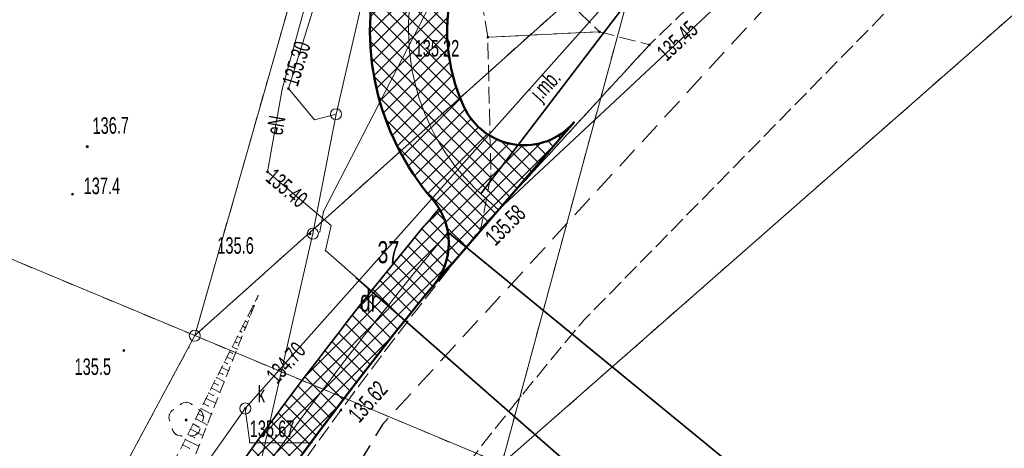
# Model space of a CAD drawing. Extents: x 6456700 to 6518119, y 5963420 to 5980059.
# Tile 77 of 256: x 6512145 to 6512189, y 5964476 to 5964495. Entities that reach past the tile are written whole.
import ezdxf
from ezdxf.enums import TextEntityAlignment as Align

# ---------------------------------------------------------------- set-up
doc = ezdxf.new("R2010")
doc.units = 0
doc.header["$MEASUREMENT"] = 0
for name, pattern in [('L_0_03', [1, 0.5, -0.5]), ('L_0_04', [1.5, 1, -0.5]), ('L_0_52', [1, 0.75, -0.25]), ('L_0_5A', [0.75, 0.5, -0.25])]:
    doc.linetypes.add(name, pattern=pattern)
doc.layers.get('0').update_dxf_attribs({"color": 2, "linetype": 'CONTINUOUS', "lineweight": 5})
for name, color, linetype, lineweight in [('000_Inne__niezydentyfikowane_', 7, 'CONTINUOUS', 18), ('18mm Kreska ciągła', 7, 'CONTINUOUS', 18), ('202_punkt_graniczny', 7, 'CONTINUOUS', 18), ('210_oznaczenie_konturu_uzytku_gruntowego', 96, 'CONTINUOUS', 18), ('211_numer_dzialki_ewidencyjnej', 7, 'CONTINUOUS', 18), ('218_kontur_uzytku_gruntowego', 96, 'L_0_03', 18), ('219_dzialka_ewidencyjna', 7, 'CONTINUOUS', 18), ('35mm Ciągła', 7, 'CONTINUOUS', 35), ('50mm Kreska ciągła', 7, 'CONTINUOUS', 50), ('9mm Kreska ciągła', 252, 'CONTINUOUS', 9), ('drzewo_lisciaste', 7, 'CONTINUOUS', 18), ('jezdnia', 7, 'CONTINUOUS', 18), ('jezdnia_Atr17', 7, 'CONTINUOUS', 18), ('obudowa_ochronna_przewodu', 7, 'CONTINUOUS', 18), ('ogrodzenie_trwale', 7, 'CONTINUOUS', 18), ('pikieta_naturalna', 7, 'CONTINUOUS', 18), ('pikieta_naturalna_Atr2', 7, 'CONTINUOUS', 18), ('pikieta_sztuczna', 7, 'CONTINUOUS', 18), ('pikieta_sztuczna_Atr2', 7, 'CONTINUOUS', 18), ('przewod_elektroenergetyczny_podziemny', 7, 'CONTINUOUS', 18), ('przewod_elektroenergetyczny_podziemny_Atr1', 7, 'CONTINUOUS', 18), ('przewod_elektroenergetyczny_sredniego_napiecia', 7, 'CONTINUOUS', 18), ('przewod_kanalizacyjny', 7, 'CONTINUOUS', 18), ('rzedna', 7, 'CONTINUOUS', 18), ('rzedna_Atr2', 7, 'CONTINUOUS', 18), ('skarpa_nieumocniona', 7, 'CONTINUOUS', 18), ('slup_przewodow_napowietrznych', 7, 'CONTINUOUS', 18), ('studnia_kanalizacyjna', 7, 'CONTINUOUS', 18), ('studnia_kanalizacyjna_Atr17', 7, 'CONTINUOUS', 18), ('Zakres', 7, 'CONTINUOUS', 18)]:
    doc.layers.add(name, color=color, linetype=linetype, lineweight=lineweight)
doc.styles.get("Standard").update_dxf_attribs({"font": 'txt', "width": 0.75})

# ---------------------------------------------------------------- blocks, each defined once
blk = doc.blocks.new('mdcp_nowa')
at = {"layer": 'drzewo_lisciaste', "linetype": 'Continuous', "lineweight": 18}
blk.add_hatch(color=94, dxfattribs=at).paths.add_polyline_path([(6494883.43, 5980927.75, 1), (6494883.43, 5980927.85, 1)])
at = {"layer": 'pikieta_naturalna', "linetype": 'Continuous', "lineweight": 18}
for points in [[(6494878.95, 5980940.135, 1), (6494878.95, 5980940.225, 1)], [(6494878.28, 5980937.985, 1), (6494878.28, 5980938.075, 1)], [(6494889.04, 5980936.185, 1), (6494889.04, 5980936.275, 1)], [(6494880.6, 5980930.905, 1), (6494880.6, 5980930.995, 1)]]:
    blk.add_hatch(color=18, dxfattribs=at).paths.add_polyline_path(points)
at = {"layer": 'pikieta_sztuczna', "linetype": 'Continuous', "lineweight": 18}
for points in [[(6494897.1, 5980945.095, 1), (6494897.1, 5980945.185, 1)], [(6494902.16, 5980945.335, 1), (6494902.16, 5980945.425, 1)], [(6494904.42, 5980944.745, 1), (6494904.42, 5980944.835, 1)], [(6494896.79, 5980936.425, 1), (6494896.79, 5980936.515, 1)], [(6494890.44, 5980928.205, 1), (6494890.44, 5980928.295, 1)]]:
    blk.add_hatch(color=18, dxfattribs=at).paths.add_polyline_path(points)
at = {"layer": 'rzedna', "linetype": 'Continuous', "lineweight": 18}
for color, points in [(1, [(6494888.07, 5980942.765, 1), (6494888.07, 5980942.855, 1)]), (1, [(6494887.12, 5980938.995, 1), (6494887.12, 5980939.085, 1)]), (18, [(6494888.23, 5980930.675, 1), (6494888.23, 5980930.765, 1)]), (34, [(6494886.11, 5980928.275, 1), (6494886.11, 5980928.365, 1)])]:
    blk.add_hatch(color=color, dxfattribs=at).paths.add_polyline_path(points)
at = {"layer": '000_Inne__niezydentyfikowane_', "linetype": 'Continuous', "lineweight": 18, "flags": 128}
for points in [[(6494886.35, 5980932.75), (6494886.38, 5980932.73)], [(6494886.46, 5980932.98), (6494886.51, 5980932.96)], [(6494886.11, 5980932.28), (6494886.16, 5980932.26)], [(6494886.23, 5980932.52), (6494886.31, 5980932.47)], [(6494885.87, 5980931.82), (6494885.95, 5980931.78)], [(6494885.99, 5980932.05), (6494886.12, 5980931.98)], [(6494885.64, 5980931.35), (6494885.73, 5980931.3)], [(6494885.75, 5980931.58), (6494885.93, 5980931.5)], [(6494885.4, 5980930.88), (6494885.52, 5980930.82)], [(6494885.52, 5980931.12), (6494885.73, 5980931.01)], [(6494885.16, 5980930.42), (6494885.3, 5980930.35)], [(6494885.28, 5980930.65), (6494885.54, 5980930.52)], [(6494884.93, 5980929.95), (6494885.09, 5980929.87)], [(6494885.04, 5980930.18), (6494885.35, 5980930.03)], [(6494884.81, 5980929.72), (6494885.15, 5980929.54)], [(6494884.57, 5980929.25), (6494884.96, 5980929.05)], [(6494884.69, 5980929.48), (6494884.87, 5980929.39)], [(6494884.33, 5980928.78), (6494884.77, 5980928.56)], [(6494884.45, 5980929.02), (6494884.66, 5980928.91)], [(6494884.1, 5980928.32), (6494884.58, 5980928.07)], [(6494884.22, 5980928.55), (6494884.44, 5980928.43)], [(6494883.86, 5980927.85), (6494884.38, 5980927.58)], [(6494883.98, 5980928.08), (6494884.23, 5980927.96)], [(6494883.62, 5980927.38), (6494884.19, 5980927.1)], [(6494883.74, 5980927.62), (6494884.01, 5980927.48)], [(6494883.39, 5980926.92), (6494884, 5980926.61)], [(6494883.51, 5980927.15), (6494883.8, 5980927)], [(6494883.27, 5980926.68), (6494883.58, 5980926.52)]]:
    blk.add_lwpolyline(points, dxfattribs=at)
at = {"layer": '000_Inne__niezydentyfikowane_'}
for p in [(6494886.35, 5980932.75), (6494886.38, 5980932.73), (6494886.46, 5980932.98), (6494886.51, 5980932.96), (6494886.11, 5980932.28), (6494886.16, 5980932.26), (6494886.23, 5980932.52), (6494886.31, 5980932.47), (6494885.87, 5980931.82), (6494885.95, 5980931.78), (6494885.99, 5980932.05), (6494886.12, 5980931.98), (6494885.64, 5980931.35), (6494885.73, 5980931.3), (6494885.75, 5980931.58), (6494885.93, 5980931.5), (6494885.4, 5980930.88), (6494885.52, 5980931.12), (6494885.73, 5980931.01), (6494885.16, 5980930.42), (6494885.28, 5980930.65), (6494885.52, 5980930.82), (6494885.54, 5980930.52), (6494884.93, 5980929.95), (6494885.04, 5980930.18), (6494885.3, 5980930.35), (6494885.35, 5980930.03), (6494884.81, 5980929.72), (6494885.09, 5980929.87), (6494885.15, 5980929.54), (6494884.57, 5980929.25), (6494884.69, 5980929.48), (6494884.87, 5980929.39), (6494884.33, 5980928.78), (6494884.45, 5980929.02), (6494884.66, 5980928.91), (6494884.96, 5980929.05), (6494884.1, 5980928.32), (6494884.22, 5980928.55), (6494884.44, 5980928.43), (6494884.77, 5980928.56), (6494883.86, 5980927.85), (6494883.98, 5980928.08), (6494884.23, 5980927.96), (6494884.58, 5980928.07), (6494883.62, 5980927.38), (6494883.74, 5980927.62), (6494884.01, 5980927.48), (6494884.38, 5980927.58), (6494883.39, 5980926.92), (6494883.51, 5980927.15), (6494883.8, 5980927), (6494884.19, 5980927.1), (6494883.27, 5980926.68), (6494883.58, 5980926.52), (6494884, 5980926.61)]:
    blk.add_point(p, dxfattribs=at)
at = {"layer": '202_punkt_graniczny', "color": 7, "linetype": 'Continuous', "lineweight": 18}
blk.add_circle((6494883.82, 5980931.62), 0.25, dxfattribs=at)
at = {"layer": '202_punkt_graniczny'}
blk.add_point((6494883.82, 5980931.62), dxfattribs=at)
at = {"layer": '218_kontur_uzytku_gruntowego', "lineweight": 18, "flags": 128}
for points in [[(6494892.41, 5980961.74), (6494883.82, 5980931.62)], [(6494897.73, 5980925.81), (6494932.558, 5980956.378)], [(6494883.82, 5980931.62), (6494904.26, 5980949.94)], [(6494897.73, 5980925.81), (6494904.26, 5980949.94)], [(6494858.44, 5980942.2), (6494883.82, 5980931.62)], [(6494883.82, 5980931.62), (6494832.03, 5980835.2)], [(6494883.82, 5980931.62), (6494897.73, 5980925.81)]]:
    blk.add_lwpolyline(points, dxfattribs=at)
at = {"layer": '218_kontur_uzytku_gruntowego'}
blk.add_point((6494883.82, 5980931.62), dxfattribs=at)
blk.add_point((6494883.82, 5980931.62), dxfattribs=at)
blk.add_point((6494883.82, 5980931.62), dxfattribs=at)
blk.add_point((6494883.82, 5980931.62), dxfattribs=at)
blk.add_point((6494883.82, 5980931.62), dxfattribs=at)
blk.add_point((6494883.82, 5980931.62), dxfattribs=at)
blk.add_point((6494883.82, 5980931.62), dxfattribs=at)
blk.add_point((6494883.82, 5980931.62), dxfattribs=at)
blk.add_point((6494883.82, 5980931.62), dxfattribs=at)
blk.add_point((6494883.82, 5980931.62), dxfattribs=at)
at = {"layer": '219_dzialka_ewidencyjna', "color": 3, "linetype": 'Continuous', "lineweight": 18, "flags": 128}
for points in [[(6494892.41, 5980961.74), (6494883.82, 5980931.62)], [(6494897.73, 5980925.81), (6494932.558, 5980956.378)], [(6494883.82, 5980931.62), (6494904.26, 5980949.94)], [(6494897.73, 5980925.81), (6494904.26, 5980949.94)], [(6494883.82, 5980931.62), (6494858.44, 5980942.2)], [(6494832.03, 5980835.2), (6494883.82, 5980931.62)], [(6494897.73, 5980925.81), (6494883.82, 5980931.62)]]:
    blk.add_lwpolyline(points, dxfattribs=at)
at = {"layer": '219_dzialka_ewidencyjna', "color": 3}
blk.add_point((6494883.82, 5980931.62), dxfattribs=at)
blk.add_point((6494883.82, 5980931.62), dxfattribs=at)
blk.add_point((6494883.82, 5980931.62), dxfattribs=at)
blk.add_point((6494883.82, 5980931.62), dxfattribs=at)
blk.add_point((6494883.82, 5980931.62), dxfattribs=at)
at = {"layer": 'drzewo_lisciaste', "color": 94, "linetype": 'Continuous', "lineweight": 18}
blk.add_circle((6494883.43, 5980927.8), 0.05, dxfattribs=at)
at = {"layer": 'drzewo_lisciaste', "color": 94, "linetype": 'Continuous', "lineweight": 13}
for centre, start, end in [((6494883.05, 5980927.924), 121.308, 202.548), ((6494883.43, 5980928.2), 49.272, 130.728), ((6494883.81, 5980927.924), 337.452, 58.692), ((6494883.195, 5980927.476), 193.221, 274.871), ((6494883.665, 5980927.476), 265.129, 346.779)]:
    blk.add_arc(centre, 0.4, start, end, dxfattribs=at)
at = {"layer": 'drzewo_lisciaste'}
for p in [(6494882.842, 5980928.266), (6494883.169, 5980928.503), (6494883.43, 5980928.6), (6494883.691, 5980928.503), (6494884.018, 5980928.266), (6494882.67, 5980928.048), (6494882.681, 5980927.771), (6494883.43, 5980927.8), (6494884.179, 5980927.771), (6494884.19, 5980928.048), (6494882.806, 5980927.385), (6494884.054, 5980927.385), (6494882.96, 5980927.152), (6494883.229, 5980927.077), (6494883.631, 5980927.077), (6494883.9, 5980927.152)]:
    blk.add_point(p, dxfattribs=at)
at = {"layer": 'jezdnia', "color": 7, "linetype": 'L_0_52', "lineweight": 18, "flags": 128}
for points in [[(6494800.98, 5980766.05), (6494800.28, 5980765.21), (6494799.58, 5980764.38), (6494798.86, 5980763.57), (6494798.14, 5980762.76), (6494797.4, 5980761.96), (6494796.65, 5980761.17), (6494795.56, 5980759.97), (6494794.45, 5980758.8), (6494793.3, 5980757.65), (6494792.14, 5980756.53), (6494790.94, 5980755.44), (6494789.72, 5980754.37), (6494788.47, 5980753.34), (6494787.2, 5980752.33), (6494785.91, 5980751.36), (6494784.6, 5980750.41), (6494783.26, 5980749.5), (6494781.9, 5980748.62), (6494780.52, 5980747.77), (6494779.49, 5980747.15), (6494778.44, 5980746.54), (6494777.4, 5980745.94), (6494776.34, 5980745.36), (6494775.28, 5980744.78), (6494774.21, 5980744.23), (6494773.13, 5980743.68), (6494772.05, 5980743.15), (6494770.96, 5980742.63), (6494769.86, 5980742.12), (6494768.76, 5980741.63), (6494767.65, 5980741.15), (6494766.54, 5980740.68), (6494754.8, 5980736.16), (6494735.09, 5980729.04), (6494724.78, 5980724.36), (6494723.57, 5980723.74), (6494722.37, 5980723.09), (6494721.19, 5980722.42), (6494720.02, 5980721.72), (6494718.86, 5980721.01), (6494717.72, 5980720.27), (6494716.59, 5980719.51), (6494715.47, 5980718.73), (6494714.37, 5980717.93), (6494713.29, 5980717.1), (6494712.22, 5980716.26), (6494711.16, 5980715.4), (6494710.13, 5980714.51), (6494709.11, 5980713.61), (6494707.48, 5980712.2), (6494705.88, 5980710.76), (6494704.3, 5980709.3), (6494702.75, 5980707.8), (6494701.22, 5980706.28), (6494699.72, 5980704.74), (6494698.24, 5980703.17), (6494696.79, 5980701.57), (6494695.37, 5980699.95), (6494693.98, 5980698.31), (6494692.61, 5980696.64), (6494691.28, 5980694.95), (6494689.97, 5980693.24), (6494678.42, 5980678.9), (6494663.6, 5980660.49), (6494656.62, 5980651.14), (6494655.4, 5980649.55), (6494654.2, 5980647.93), (6494653.04, 5980646.3), (6494651.91, 5980644.64), (6494650.81, 5980642.95), (6494649.75, 5980641.25), (6494648.71, 5980639.53), (6494647.72, 5980637.79), (6494646.75, 5980636.02), (6494645.82, 5980634.24), (6494644.93, 5980632.44), (6494644.07, 5980630.63), (6494643.25, 5980628.8), (6494642.46, 5980626.95), (6494642.09, 5980625.98), (6494641.74, 5980625), (6494641.4, 5980624.01), (6494641.09, 5980623.02), (6494640.79, 5980622.02), (6494640.5, 5980621.01), (6494640.24, 5980620.01), (6494639.99, 5980618.99), (6494639.76, 5980617.98), (6494639.55, 5980616.96), (6494639.36, 5980615.93), (6494639.19, 5980614.9), (6494639.03, 5980613.87), (6494638.89, 5980612.84), (6494638.61, 5980611.3), (6494638.37, 5980609.75), (6494638.16, 5980608.19), (6494638, 5980606.63), (6494637.87, 5980605.07), (6494637.78, 5980603.5), (6494637.73, 5980601.93), (6494637.72, 5980600.36), (6494637.727, 5980600.016), (6494630.507, 5980602.343), (6494630.51, 5980602.97), (6494630.54, 5980604.31), (6494630.59, 5980605.65), (6494630.67, 5980606.99), (6494630.77, 5980608.32), (6494630.9, 5980609.66), (6494631.05, 5980610.99), (6494631.23, 5980612.32), (6494631.43, 5980613.64), (6494631.66, 5980614.96), (6494631.91, 5980616.28), (6494632.19, 5980617.59), (6494632.49, 5980618.9), (6494632.82, 5980620.2), (6494633.17, 5980621.49), (6494633.52, 5980622.8), (6494633.9, 5980624.09), (6494634.3, 5980625.39), (6494634.72, 5980626.67), (6494635.16, 5980627.95), (6494635.63, 5980629.21), (6494636.12, 5980630.47), (6494636.63, 5980631.72), (6494637.17, 5980632.96), (6494637.73, 5980634.19), (6494638.31, 5980635.41), (6494638.91, 5980636.62), (6494639.53, 5980637.82), (6494640.18, 5980639.01), (6494651.91, 5980654.89), (6494659.39, 5980664.48), (6494673.45, 5980682.25), (6494686.07, 5980698.81), (6494697.34, 5980711.93), (6494704.77, 5980718.76), (6494705.95, 5980719.62), (6494707.13, 5980720.47), (6494708.32, 5980721.31), (6494709.52, 5980722.13), (6494710.73, 5980722.95), (6494711.95, 5980723.75), (6494713.17, 5980724.54), (6494714.41, 5980725.31), (6494715.65, 5980726.08), (6494716.89, 5980726.83), (6494718.15, 5980727.57), (6494719.41, 5980728.3), (6494720.68, 5980729.01), (6494721.96, 5980729.71), (6494733.02, 5980734.84), (6494752.65, 5980741.77), (6494764.04, 5980746.21), (6494765.1, 5980746.65), (6494766.15, 5980747.09), (6494767.2, 5980747.55), (6494768.24, 5980748.02), (6494769.28, 5980748.5), (6494770.32, 5980748.99), (6494771.34, 5980749.49), (6494772.37, 5980750.01), (6494773.38, 5980750.53), (6494774.39, 5980751.07), (6494775.4, 5980751.61), (6494776.4, 5980752.17), (6494777.39, 5980752.74), (6494778.56, 5980753.48), (6494779.71, 5980754.25), (6494780.85, 5980755.04), (6494781.97, 5980755.85), (6494783.08, 5980756.68), (6494784.17, 5980757.53), (6494785.24, 5980758.41), (6494786.3, 5980759.3), (6494787.34, 5980760.22), (6494788.36, 5980761.15), (6494789.36, 5980762.11), (6494790.34, 5980763.08), (6494791.31, 5980764.08), (6494792.25, 5980765.09), (6494796.57, 5980770.19), (6494801.12, 5980776.47), (6494807.76, 5980786.96), (6494824.2, 5980815.58), (6494837.02, 5980838.19), (6494852.07, 5980864.69), (6494865.45, 5980888.16), (6494878.03, 5980909.37), (6494879.23, 5980911.4), (6494880.45, 5980913.41), (6494881.7, 5980915.41), (6494882.97, 5980917.4), (6494884.25, 5980919.37), (6494885.56, 5980921.33), (6494886.89, 5980923.28), (6494888.25, 5980925.21), (6494889.62, 5980927.12), (6494891.01, 5980929.02), (6494892.43, 5980930.91), (6494893.86, 5980932.78), (6494895.32, 5980934.63), (6494896.79, 5980936.47), (6494904.42, 5980944.79), (6494917.35, 5980957.18), (6494930.46, 5980968.66), (6494934.059, 5980971.777), (6494933.221, 5980963.181), (6494926.63, 5980957.35), (6494921.6, 5980952.87), (6494901.47, 5980932.34), (6494900.03, 5980930.62), (6494898.61, 5980928.88), (6494897.21, 5980927.13), (6494895.83, 5980925.35), (6494894.48, 5980923.57), (6494893.14, 5980921.76), (6494891.83, 5980919.94), (6494890.54, 5980918.1), (6494889.28, 5980916.25), (6494888.04, 5980914.38), (6494886.82, 5980912.49), (6494885.62, 5980910.59), (6494884.45, 5980908.68), (6494883.3, 5980906.75), (6494870.77, 5980885.48), (6494856.93, 5980861.45), (6494842.16, 5980835.5), (6494829.15, 5980812.43), (6494813, 5980783.94), (6494806.11, 5980773.06), (6494805.51, 5980772.15), (6494804.9, 5980771.26), (6494804.27, 5980770.37), (6494803.64, 5980769.49), (6494802.99, 5980768.61), (6494802.33, 5980767.75), (6494801.66, 5980766.89)], [(6494897.1, 5980945.14), (6494896.47, 5980948.93), (6494900.32, 5980948), (6494900.11, 5980947.37), (6494902.16, 5980945.38)], [(6494904.42, 5980944.79), (6494896.79, 5980936.47), (6494897.24, 5980938.94), (6494897.1, 5980945.14), (6494902.16, 5980945.38)]]:
    blk.add_lwpolyline(points, close=True, dxfattribs=at)
at = {"layer": 'jezdnia'}
for p in [(6494897.1, 5980945.14), (6494897.1, 5980945.14), (6494902.16, 5980945.38), (6494902.16, 5980945.38), (6494904.42, 5980944.79), (6494904.42, 5980944.79), (6494897.24, 5980938.94), (6494896.79, 5980936.47), (6494896.79, 5980936.47), (6494895.32, 5980934.63), (6494893.86, 5980932.78), (6494901.47, 5980932.34), (6494892.43, 5980930.91), (6494900.03, 5980930.62), (6494891.01, 5980929.02), (6494898.61, 5980928.88), (6494889.62, 5980927.12), (6494897.21, 5980927.13)]:
    blk.add_point(p, dxfattribs=at)
at = {"layer": 'obudowa_ochronna_przewodu', "color": 7, "linetype": 'Continuous', "lineweight": 35, "flags": 128}
blk.add_lwpolyline([(6494902.02, 5980924.7), (6494891.12, 5980934.26)], dxfattribs=at)
at = {"layer": 'obudowa_ochronna_przewodu'}
blk.add_point((6494891.12, 5980934.26), dxfattribs=at)
at = {"layer": 'ogrodzenie_trwale'}
blk.add_point((6494883.56, 5980931.07), dxfattribs=at)
blk.add_point((6494883.56, 5980931.07), dxfattribs=at)
at = {"layer": 'pikieta_naturalna', "color": 7, "linetype": 'Continuous', "lineweight": 18}
for centre in [(6494878.95, 5980940.18), (6494878.28, 5980938.03), (6494889.04, 5980936.23), (6494880.6, 5980930.95)]:
    blk.add_circle(centre, 0.045, dxfattribs=at)
at = {"layer": 'pikieta_naturalna'}
for p in [(6494878.95, 5980940.18), (6494878.28, 5980938.03), (6494889.04, 5980936.23), (6494880.6, 5980930.95)]:
    blk.add_point(p, dxfattribs=at)
at = {"layer": 'pikieta_sztuczna', "color": 7, "linetype": 'Continuous', "lineweight": 18}
for centre in [(6494897.1, 5980945.14), (6494902.16, 5980945.38), (6494904.42, 5980944.79), (6494896.79, 5980936.47), (6494890.44, 5980928.25)]:
    blk.add_circle(centre, 0.045, dxfattribs=at)
at = {"layer": 'pikieta_sztuczna'}
for p in [(6494897.1, 5980945.14), (6494902.16, 5980945.38), (6494904.42, 5980944.79), (6494896.79, 5980936.47), (6494890.44, 5980928.25)]:
    blk.add_point(p, dxfattribs=at)
at = {"layer": 'przewod_elektroenergetyczny_podziemny', "color": 1, "linetype": 'Continuous', "lineweight": 18, "flags": 128}
for points in [[(6494908.43, 5980970.52), (6494908.34, 5980970.23), (6494906.94, 5980969.62), (6494903.88, 5980957.14), (6494903.44, 5980952.95), (6494890.79, 5980951.65), (6494890.24, 5980951.74), (6494887.78, 5980942.78), (6494887.12, 5980939.04), (6494890, 5980936.61), (6494889.74, 5980935.47)], [(6494890.22, 5980941.65), (6494889.24, 5980941.4), (6494888.07, 5980942.81), (6494890.79, 5980951.56), (6494903.55, 5980952.79), (6494903.96, 5980957.12), (6494906.97, 5980968.79), (6494909.24, 5980969.63), (6494909.43, 5980970.23), (6494909.14, 5980970.43)], [(6494889.48, 5980936.32), (6494889.65, 5980937.24), (6494895.5, 5980948.59), (6494895.09, 5980949.82), (6494893.31, 5980952.43), (6494879.64, 5980956.54)], [(6494889.74, 5980935.47), (6494902.02, 5980924.7), (6494914.67, 5980917.68), (6494914.9, 5980917.6)]]:
    blk.add_lwpolyline(points, dxfattribs=at)
at = {"layer": 'przewod_elektroenergetyczny_podziemny'}
for p in [(6494887.78, 5980942.78), (6494888.07, 5980942.81), (6494890.22, 5980941.65), (6494889.24, 5980941.4), (6494887.12, 5980939.04), (6494889.65, 5980937.24), (6494889.48, 5980936.32), (6494890, 5980936.61), (6494889.74, 5980935.47), (6494889.74, 5980935.47)]:
    blk.add_point(p, dxfattribs=at)
at = {"layer": 'przewod_elektroenergetyczny_sredniego_napiecia', "color": 1, "linetype": 'Continuous', "lineweight": 18, "flags": 128}
for points in [[(6494907.06, 5981014.49), (6494890.22, 5980941.65)], [(6494889.17, 5980936.24), (6494890.22, 5980941.65)], [(6494889.17, 5980936.24), (6494871.24, 5980857.59)]]:
    blk.add_lwpolyline(points, dxfattribs=at)
at = {"layer": 'przewod_elektroenergetyczny_sredniego_napiecia'}
for p in [(6494890.22, 5980941.65), (6494890.22, 5980941.65), (6494889.17, 5980936.24), (6494889.17, 5980936.24)]:
    blk.add_point(p, dxfattribs=at)
at = {"layer": 'przewod_elektroenergetyczny_sredniego_napiecia', "color": 1}
for p in [(6494890.22, 5980941.65), (6494890.22, 5980941.65), (6494889.17, 5980936.24), (6494889.17, 5980936.24)]:
    blk.add_point(p, dxfattribs=at)
at = {"layer": 'przewod_kanalizacyjny', "color": 34, "linetype": 'Continuous', "lineweight": 18, "flags": 128}
for points in [[(6494886.11, 5980928.32), (6494888.23, 5980930.72), (6494905.53, 5980950.13), (6494907.97, 5980952.85)], [(6494886.11, 5980928.32), (6494878.99, 5980918.25), (6494864.18, 5980891.34)]]:
    blk.add_lwpolyline(points, dxfattribs=at)
at = {"layer": 'przewod_kanalizacyjny'}
for p in [(6494888.23, 5980930.72), (6494886.11, 5980928.32), (6494886.11, 5980928.32)]:
    blk.add_point(p, dxfattribs=at)
at = {"layer": 'rzedna', "color": 1, "linetype": 'Continuous', "lineweight": 18}
for centre in [(6494888.07, 5980942.81), (6494887.12, 5980939.04)]:
    blk.add_circle(centre, 0.045, dxfattribs=at)
at = {"layer": 'rzedna', "color": 7, "linetype": 'Continuous', "lineweight": 18}
blk.add_circle((6494888.23, 5980930.72), 0.045, dxfattribs=at)
at = {"layer": 'rzedna', "color": 34, "linetype": 'Continuous', "lineweight": 18}
blk.add_circle((6494886.11, 5980928.32), 0.045, dxfattribs=at)
at = {"layer": 'rzedna'}
for p in [(6494888.07, 5980942.81), (6494887.12, 5980939.04), (6494888.23, 5980930.72), (6494886.11, 5980928.32), (6494886.11, 5980928.32)]:
    blk.add_point(p, dxfattribs=at)
at = {"layer": 'rzedna_Atr2', "color": 7, "linetype": 'Continuous', "lineweight": 18, "flags": 128}
blk.add_lwpolyline([(6494886.11, 5980928.32), (6494886.31, 5980926.77), (6494889.137, 5980926.77)], dxfattribs=at)
at = {"layer": 'rzedna_Atr2'}
for p in [(6494886.11, 5980928.32), (6494886.31, 5980926.77), (6494889.137, 5980926.77)]:
    blk.add_point(p, dxfattribs=at)
at = {"layer": 'skarpa_nieumocniona', "color": 7, "linetype": 'L_0_5A', "lineweight": 18, "flags": 128}
blk.add_lwpolyline([(6494881.91, 5980921.32), (6494876.04, 5980910.43), (6494863.64, 5980889), (6494850.77, 5980865.46), (6494835.42, 5980839.24), (6494822.4, 5980816.66), (6494814.44, 5980802.24), (6494812.98, 5980803.24), (6494820.83, 5980817.72), (6494833.94, 5980840.09), (6494839.46, 5980849.74), (6494849.65, 5980866.32), (6494862.85, 5980889.52), (6494875.09, 5980910.94), (6494880.86, 5980921.93), (6494886.69, 5980933.43)], close=True, dxfattribs=at)
at = {"layer": 'skarpa_nieumocniona'}
blk.add_point((6494886.69, 5980933.43), dxfattribs=at)
blk.add_point((6494886.69, 5980933.43), dxfattribs=at)
at = {"layer": 'slup_przewodow_napowietrznych', "color": 7, "linetype": 'Continuous', "lineweight": 13}
for centre in [(6494890.22, 5980941.65), (6494889.17, 5980936.24)]:
    blk.add_circle(centre, 0.25, dxfattribs=at)
at = {"layer": 'slup_przewodow_napowietrznych'}
for p in [(6494890.22, 5980941.65), (6494889.17, 5980936.24)]:
    blk.add_point(p, dxfattribs=at)
at = {"layer": 'studnia_kanalizacyjna', "color": 34, "linetype": 'Continuous', "lineweight": 13}
blk.add_circle((6494886.11, 5980928.32), 0.25, dxfattribs=at)
at = {"layer": 'studnia_kanalizacyjna'}
blk.add_point((6494886.11, 5980928.32), dxfattribs=at)
at = {"layer": 'Zakres', "linetype": 'L_0_04', "lineweight": 25, "flags": 128}
blk.add_lwpolyline([(6495113.77, 5985050.22), (6495121.12, 5984877.07), (6495125.76, 5984757.87), (6495129.89, 5984649.81), (6495141.08, 5984611.3), (6495145.77, 5984544.53), (6495147.36, 5984487.27), (6495157.22, 5984392.07), (6495162.95, 5984387.45), (6495180.24, 5984384.16), (6495229.5, 5984386.61), (6495251.65, 5984373.41), (6495258.77, 5984357.12), (6495255.44, 5984330.44), (6495250.77, 5984304.39), (6495252.21, 5984282.78), (6495255.46, 5984256.45), (6495254.94, 5984238.25), (6495266.4, 5984211), (6495277.24, 5984182.33), (6495294.2, 5984133.19), (6495300.94, 5984095.37), (6495313.24, 5984037.69), (6495317.44, 5983978.18), (6495300.35, 5983922.18), (6495282.35, 5983883.38), (6495266.21, 5983862.23), (6495242.03, 5983839.67), (6495211.11, 5983816.86), (6495158.26, 5983772.66), (6495130.6, 5983651.16), (6495116.31, 5983543.43), (6495129.51, 5983346.73), (6495134.58, 5983264.71), (6495139.64, 5983186.97), (6495193.25, 5983077.94), (6495199.2, 5983041.97), (6495206.23, 5983026), (6495208.96, 5983004.88), (6495202.27, 5982979.48), (6495202.42, 5982950.13), (6495209.35, 5982897.38), (6495215.97, 5982850.34), (6495228.6, 5982809.97), (6495226.85, 5982778.82), (6495225.04, 5982750.56), (6495220.26, 5982723.37), (6495226.54, 5982679.97), (6495206.06, 5982669.48), (6495192.68, 5982657.71), (6495184.57, 5982648.65), (6495174.78, 5982624.58), (6495164.23, 5982604.61), (6495150.7, 5982588.3), (6495137.69, 5982582.43), (6495118.26, 5982573.75), (6495100.35, 5982558.42), (6495090.36, 5982544.99), (6495075.87, 5982519.06), (6495060.83, 5982499.68), (6495049.41, 5982485.49), (6495035.07, 5982459.7), (6495006.7, 5982406.64), (6494980.89, 5982351.84), (6494944.35, 5982293.29), (6494925.72, 5982250.11), (6494905.2, 5982190.37), (6494898.43, 5982153.5), (6494879.51, 5982063.89), (6494864.14, 5981992.66), (6494816.93, 5981768.61), (6494777.79, 5981577.7), (6494739.84, 5981394.72), (6494718.65, 5981297.89), (6494716.45, 5981237.31), (6494738.62, 5981208.21), (6494776.48, 5981173.06), (6494817.16, 5981137.44), (6494847.63, 5981109.8), (6494877.39, 5981077.08), (6494912.75, 5981030.55), (6494916.06, 5981014.71), (6494903.86, 5980957.01), (6494916.13, 5980953.51), (6494892.32, 5980927.59), (6494850.7, 5980858.8), (6494806.81, 5980779.89), (6494785.1, 5980753.49), (6494715.22, 5980723.29), (6494679.96, 5980686.78), (6494651.35, 5980651.29), (6494549.14, 5980683.24), (6494511.84, 5980659.66), (6494443.61, 5980630.33), (6494428.78, 5980598.6), (6494431.58, 5980579.46), (6494420.56, 5980549.76), (6494416.45, 5980528.2), (6494403.86, 5980507.16), (6494388.89, 5980482.96), (6494365.32, 5980407.99), (6494335.67, 5980315.15), (6494332.29, 5980297.41), (6494335.1, 5980278.18), (6494347.25, 5980254.84), (6494336.79, 5980250.09), (6494300.04, 5980271.34), (6494320.8, 5980301.43), (6494336.81, 5980349.17), (6494344.85, 5980380.92), (6494360.85, 5980437.13), (6494374.18, 5980476.38), (6494386.14, 5980498.84), (6494403.02, 5980528.52), (6494411.33, 5980563.19), (6494420.84, 5980586.25), (6494420.25, 5980601.11), (6494434.95, 5980635.94), (6494446.75, 5980644.99), (6494465.77, 5980647.27), (6494513.02, 5980669.46), (6494507.85, 5980679.68), (6494547.89, 5980705.83), (6494570.06, 5980691.34), (6494636.17, 5980669.05), (6494706.14, 5980756.86), (6494742.78, 5980772.58), (6494798.53, 5980814.27), (6494826.12, 5980867.97), (6494849.57, 5980908.6), (6494845.35, 5980942.01), (6494853.94, 5980970.83), (6494891.08, 5980960.54), (6494890.11, 5980965.73), (6494903.94, 5981025.69), (6494869.98, 5981070.3), (6494770.97, 5981160.58), (6494728.18, 5981200.64), (6494706.13, 5981229.56), (6494707.94, 5981299.75), (6494728.84, 5981398.1), (6494767.06, 5981580.19), (6494806.17, 5981770.55), (6494854.36, 5981994.76), (6494869.73, 5982065.97), (6494888.61, 5982155.44), (6494891.67, 5982173.95), (6494895.82, 5982197.45), (6494916.38, 5982253.72), (6494935.47, 5982297.95), (6494954.97, 5982331.67), (6494972.09, 5982356.64), (6494997.76, 5982411.14), (6495026.29, 5982464.48), (6495041.09, 5982491.09), (6495052.99, 5982505.88), (6495067.51, 5982524.6), (6495081.94, 5982550.43), (6495092.99, 5982565.28), (6495112.86, 5982582.29), (6495133.59, 5982591.55), (6495144.48, 5982596.46), (6495155.87, 5982610.19), (6495165.7, 5982628.8), (6495175.96, 5982654.03), (6495185.62, 5982664.83), (6495200.4, 5982677.82), (6495212.49, 5982688.04), (6495209.64, 5982723.43), (6495215.22, 5982750.57), (6495216.87, 5982779.54), (6495218.31, 5982809.31), (6495206.86, 5982847.92), (6495199.44, 5982894.74), (6495192.11, 5982948.71), (6495190.16, 5982979.24), (6495183.47, 5983075.16), (6495129.79, 5983184.34), (6495124.6, 5983264.07), (6495119.53, 5983346.09), (6495106.27, 5983543.75), (6495120.74, 5983652.9), (6495148.75, 5983779.42), (6495204.15, 5983826.04), (6495273.41, 5983889.36), (6495288.53, 5983927.42), (6495300.83, 5983964.69), (6495303.91, 5983980.14), (6495301.32, 5984039.55), (6495291.1, 5984093.63), (6495284.5, 5984130.67), (6495267.84, 5984178.93), (6495257.12, 5984207.3), (6495244.96, 5984236.19), (6495244.79, 5984255.42), (6495242.25, 5984281.97), (6495240.71, 5984304.95), (6495245.55, 5984331.94), (6495248.51, 5984355.64), (6495243.77, 5984366.47), (6495226.98, 5984376.47), (6495179.54, 5984374.12), (6495158.61, 5984378.09), (6495147.7, 5984386.91), (6495137.38, 5984486.61), (6495135.78, 5984544.04), (6495131.18, 5984609.54), (6495119.95, 5984648.2), (6495115.76, 5984757.49), (6495111.12, 5984876.67), (6495103.73, 5985050.93), (6495109.36, 5985081.73), (6495120.41, 5985085.88)], close=True, dxfattribs=at)
at = {"layer": 'Zakres'}
blk.add_point((6494892.32, 5980927.59), dxfattribs=at)
at = {"layer": '210_oznaczenie_konturu_uzytku_gruntowego', "lineweight": 20, "width": 0.66}
blk.add_text('dr', height=1, dxfattribs=at).set_placement((6494891.3, 5980933.7), align=Align.TOP_LEFT)
at = {"layer": '211_numer_dzialki_ewidencyjnej', "color": 7, "lineweight": 20, "width": 0.66}
blk.add_text('37', height=1, dxfattribs=at).set_placement((6494892.1, 5980935.9), align=Align.TOP_LEFT)
at = {"layer": 'jezdnia_Atr17', "color": 7, "lineweight": 15, "width": 0.66}
blk.add_text('j.mb.', height=0.75, rotation=47.5, dxfattribs=at).set_placement((6494898.937, 5980942.697), align=Align.TOP_LEFT)
at = {"layer": 'pikieta_naturalna_Atr2', "color": 7, "lineweight": 15, "width": 0.66}
blk.add_text('136.7', height=0.75, rotation=1, dxfattribs=at).set_placement((6494879.177, 5980941.5), align=Align.TOP_LEFT)
for s, p in [('137.4', (6494878.78, 5980938.78)), ('135.6', (6494884.84, 5980936.08)), ('135.5', (6494878.37, 5980930.59))]:
    blk.add_text(s, height=0.75, dxfattribs=at).set_placement(p, align=Align.TOP_LEFT)
at = {"layer": 'pikieta_sztuczna_Atr2', "color": 7, "lineweight": 15, "width": 0.66}
for s, rotation, p in [('135.45', 43, (6494904.69, 5980944.56)), ('135.58', 44.9, (6494896.91, 5980936.18)), ('135.62', 48.7, (6494890.71, 5980928.12))]:
    blk.add_text(s, height=0.75, rotation=rotation, dxfattribs=at).set_placement(p, align=Align.TOP_LEFT)
blk.add_text('135.22', height=0.75, dxfattribs=at).set_placement((6494893.78, 5980945.01), align=Align.TOP_LEFT)
at = {"layer": 'przewod_elektroenergetyczny_podziemny_Atr1', "color": 1, "lineweight": 15, "width": 0.66}
blk.add_text('eN', height=0.75, rotation=80, dxfattribs=at).set_placement((6494887.051, 5980940.795), align=Align.TOP_LEFT)
at = {"layer": 'rzedna_Atr2', "color": 1, "lineweight": 15, "width": 0.66}
for s, rotation, p in [('135.30', 72.7, (6494887.762, 5980943.081)), ('135.40', 319.8, (6494887.462, 5980939.247))]:
    blk.add_text(s, height=0.75, rotation=rotation, dxfattribs=at).set_placement(p, align=Align.TOP_LEFT)
at = {"layer": 'rzedna_Atr2', "color": 7, "lineweight": 15, "width": 0.66}
blk.add_text('134.70', height=0.75, rotation=48.5, dxfattribs=at).set_placement((6494886.993, 5980929.889), align=Align.TOP_LEFT)
at = {"layer": 'rzedna_Atr2', "color": 34, "lineweight": 15, "width": 0.66}
blk.add_text('135.67', height=0.75, dxfattribs=at).set_placement((6494886.31, 5980927.777), align=Align.TOP_LEFT)
at = {"layer": 'studnia_kanalizacyjna_Atr17', "color": 34, "lineweight": 15, "width": 0.66}
blk.add_text('k', height=0.75, dxfattribs=at).set_placement((6494886.67, 5980929.35), align=Align.TOP_LEFT)

msp = doc.modelspace()

# ---------------------------------------------------------------- block references
at = {"linetype": 'ByBlock'}
msp.add_blockref('mdcp_nowa', (17268.786, -16450.998), dxfattribs=at)

# ---------------------------------------------------------------- next in the draw order: hatches: boundary and pattern name
at = {"layer": '9mm Kreska ciągła'}
h = msp.add_hatch(dxfattribs=at)
h.set_pattern_fill('ANSI37', color=256, scale=4)
h.set_pattern_definition([(45, (6511391.7311, 5964414.95413), (-0.3535534, 0.3535534), []), (135, (6511391.7311, 5964414.95413), (-0.3535534, -0.3535534), [])])
h.paths.add_polyline_path([(6511984.082, 5964771.402), (6511986.655, 5964773.776), (6512013.817, 5964744.33, 0.025742), (6512032.026, 5964726.523), (6512141.367, 5964630.089, -0.068261), (6512159.562, 5964608.994), (6512175.935, 5964583.751, -0.215922), (6512180.47, 5964553.766), (6512164.353, 5964496.691, 0.178914), (6512164.804, 5964490.987, 0.545091), (6512169.798, 5964490.285), (6512163.387, 5964482.863, 0.371591), (6512163.389, 5964486.781, -0.251667), (6512160.985, 5964497.642), (6512177.102, 5964554.717, 0.215922), (6512172.999, 5964581.847), (6512156.625, 5964607.09, 0.068261), (6512139.052, 5964627.464), (6512029.711, 5964723.898, -0.025742), (6512011.245, 5964741.957)])
h = msp.add_hatch(dxfattribs=at)
h.set_pattern_fill('ANSI37', color=256, scale=4)
h.set_pattern_definition([(45, (6511919.29713, 5964205.80313), (-0.3535534, 0.3535534), []), (135, (6511919.29713, 5964205.80313), (-0.3535534, -0.3535534), [])])
edge = h.paths.add_edge_path()
edge.add_arc((6512161.116, 5964484.823), 3, 319.1973, 391.4314, ccw=False)
edge.add_arc((6512302.768, 5964368.68), 180.179, 140.67516, 150.2278)
edge.add_line((6512146.371, 5964458.149), (6512072.706, 5964329.641))
edge.add_arc((6511998.482, 5964375.659), 87.332, 292.18388, 328.20144, ccw=False)
edge.add_line((6512031.457, 5964294.792), (6512001.751, 5964283.857))
edge.add_arc((6512036.294, 5964190.013), 100, 110.20793, 142.70539)
edge.add_line((6511956.741, 5964250.604), (6511951.132, 5964243.24))
edge.add_line((6511951.132, 5964243.24), (6511943.519, 5964233.244))
edge.add_line((6511943.519, 5964233.244), (6511923.471, 5964207.866))
edge.add_arc((6511919.53, 5964210.598), 4.795, 267.2117, 325.2662, ccw=False)
edge.add_line((6511919.297, 5964205.809), (6511941.938, 5964234.47))
edge.add_line((6511941.938, 5964234.47), (6511949.542, 5964244.453))
edge.add_line((6511949.542, 5964244.453), (6511955.15, 5964251.816))
edge.add_arc((6512036.294, 5964190.013), 102, 470.20793, 502.70539, ccw=False)
edge.add_line((6512001.06, 5964285.734), (6512030.734, 5964296.657))
edge.add_arc((6511998.482, 5964375.659), 85.332, -67.79309, -31.82159)
edge.add_line((6512070.989, 5964330.666), (6512144.636, 5964459.143))
edge.add_arc((6512306.004, 5964366.643), 186, 499.92494, 510.17738, ccw=False)

# ---------------------------------------------------------------- next in the draw order: linework, layer by layer
at = {"layer": '18mm Kreska ciągła', "color": 4, "ltscale": 0.1}
for points in [[(6512168.646, 5965713.182), (6512167.854, 5965712.712, 0.209217), (6512163.177, 5965706.2), (6512131.016, 5965555.627, 0.000754), (6512124.763, 5965526.137), (6511981.952, 5964848.133, 0.046783), (6511981.208, 5964841.64), (6511980.073, 5964786.562, 0.193797), (6511985.368, 5964772.589), (6512012.531, 5964743.143, 0.025742), (6512030.868, 5964725.211), (6512140.209, 5964628.776, -0.068261), (6512158.093, 5964608.042), (6512174.467, 5964582.799, -0.215922), (6512178.786, 5964554.241), (6512162.669, 5964497.166, 0.284572), (6512165.572, 5964487.044), (6512166.371, 5964486.319)], [(6512164.077, 5964485.309, 0.043996), (6512145.503, 5964458.646), (6512071.847, 5964330.153, -0.158361), (6512031.096, 5964295.724), (6512001.406, 5964284.796, 0.142755), (6511955.945, 5964251.21), (6511950.337, 5964243.847), (6511942.729, 5964233.857), (6511920.677, 5964205.942)]]:
    msp.add_lwpolyline(points, format="xyb", dxfattribs=at)
at = {"layer": '35mm Ciągła'}
for p, q in [((6512165.571, 5964487.043), (6512183.789, 5964510.934)), ((6512166.371, 5964486.317), (6512188.315, 5964506.838)), ((6512164.077, 5964485.309), (6512187.284, 5964466.297))]:
    msp.add_line(p, q, dxfattribs=at)
at = {"layer": '35mm Ciągła', "color": 6, "ltscale": 0.1}
msp.add_lwpolyline([(6512163.676, 5964486.388, 0.044765), (6512144.636, 5964459.143), (6512070.989, 5964330.666, -0.158257), (6512030.734, 5964296.657), (6512001.06, 5964285.734, 0.142755), (6511955.15, 5964251.816), (6511949.542, 5964244.453), (6511941.938, 5964234.47), (6511919.297, 5964205.809)], format="xyb", dxfattribs=at)
at = {"layer": '50mm Kreska ciągła', "color": 6, "ltscale": 0.1}
msp.add_lwpolyline([(6511984.081, 5964771.403, 0.000009), (6511984.082, 5964771.402), (6512011.245, 5964741.957, 0.025742), (6512029.711, 5964723.898), (6512139.052, 5964627.464, -0.068261), (6512156.625, 5964607.09), (6512172.999, 5964581.847, -0.215922), (6512177.102, 5964554.717), (6512160.985, 5964497.642, 0.251667), (6512163.389, 5964486.781, -0.371591), (6512163.387, 5964482.863), (6512169.798, 5964490.285, -0.545091), (6512164.804, 5964490.987, -0.178914), (6512164.353, 5964496.691), (6512180.47, 5964553.766, 0.215922), (6512175.935, 5964583.751), (6512159.562, 5964608.994, 0.068261), (6512141.367, 5964630.089), (6512032.026, 5964726.523, -0.025742), (6512013.817, 5964744.33), (6511986.655, 5964773.776), (6511986.655, 5964773.776)], format="xyb", close=True, dxfattribs=at)
at = {"layer": '50mm Kreska ciągła', "color": 5, "ltscale": 0.1}
msp.add_lwpolyline([(6512163.387, 5964482.863, 0.041705), (6512146.371, 5964458.149), (6512072.706, 5964329.641, -0.158463), (6512031.457, 5964294.792), (6512001.751, 5964283.857, 0.142755), (6511956.741, 5964250.604), (6511951.132, 5964243.24), (6511943.519, 5964233.244), (6511923.101, 5964207.397)], format="xyb", dxfattribs=at)

doc.saveas('drawing.dxf')
